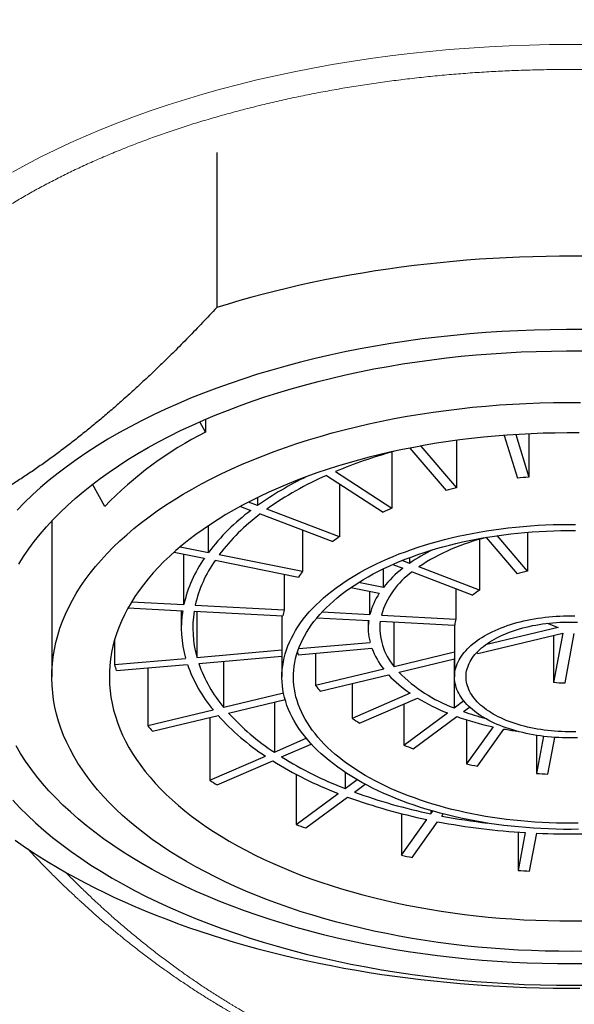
# Model space of a CAD drawing. Header units: millimetres. Extents: x 8 to 575, y 12 to 410.
# Tile 19 of 29: x 294 to 304, y 331 to 348. Entities that reach past the tile are written whole.
import ezdxf

# ---------------------------------------------------------------- set-up
doc = ezdxf.new("R2010")
doc.units = ezdxf.units.MM

msp = doc.modelspace()

# ---------------------------------------------------------------- linework, layer by layer
at = {"color": 7, "linetype": 'Continuous', "lineweight": 30}
for p, q in [((297.867, 345.871), (297.867, 343.175)), ((297.669, 341.009), (297.571, 341.19)), ((297.669, 341.234), (297.669, 341.009)), ((303.291, 340.981), (303.291, 340.229)), ((302.034, 340.868), (302.034, 340.043)), ((302.865, 340.955), (303.094, 340.212)), ((303.063, 340.969), (303.291, 340.229)), ((300.911, 340.667), (300.911, 339.69)), ((301.226, 340.735), (301.852, 339.999)), ((301.415, 340.77), (302.034, 340.043)), ((299.93, 340.326), (300.911, 339.69)), ((299.775, 340.259), (300.757, 339.623)), ((295.919, 339.718), (295.709, 340.107)), ((299.999, 340.114), (299.999, 339.195)), ((298.578, 339.737), (298.421, 339.797)), ((298.578, 339.875), (298.578, 339.737)), ((298.277, 339.721), (298.461, 339.651)), ((299.999, 339.195), (298.74, 339.675)), ((295, 339.468), (295, 336.758)), ((298.623, 339.589), (299.882, 339.109)), ((297.722, 338.921), (297.722, 339.386)), ((299.359, 339.309), (299.359, 338.593)), ((303.269, 339.272), (303.269, 338.593)), ((302.436, 339.146), (302.436, 338.267)), ((302.552, 339.178), (303.087, 338.549)), ((303.269, 338.593), (302.741, 339.213)), ((297.126, 338.927), (297.651, 338.821)), ((297.232, 339.019), (297.722, 338.921)), ((297.294, 338.015), (297.294, 338.893)), ((297.838, 338.784), (299.289, 338.493)), ((297.909, 338.883), (299.359, 338.593)), ((301.217, 338.731), (301.088, 338.781)), ((301.217, 338.831), (301.217, 338.731)), ((300.763, 338.311), (300.763, 338.636)), ((300.926, 338.712), (301.101, 338.645)), ((301.263, 338.584), (302.32, 338.181)), ((302.436, 338.267), (301.38, 338.67)), ((299.036, 338.544), (299.036, 337.923)), ((300.198, 338.311), (300.692, 338.212)), ((300.763, 338.311), (300.33, 338.398)), ((300.529, 337.843), (300.529, 338.245)), ((302.022, 338.294), (302.022, 337.764)), ((296.388, 338.063), (297.294, 338.015)), ((296.328, 337.959), (297.274, 337.909)), ((297.25, 337.911), (297.25, 337.606)), ((297.473, 337.899), (299.016, 337.817)), ((297.493, 338.004), (299.036, 337.923)), ((297.521, 337.896), (297.521, 337.098)), ((299, 337.818), (299, 336.758)), ((299.609, 337.786), (300.509, 337.738)), ((299.699, 337.887), (300.529, 337.843)), ((300.5, 337.738), (300.5, 337.606)), ((300.708, 337.727), (302.002, 337.659)), ((300.728, 337.833), (302.022, 337.764)), ((300.952, 336.936), (300.952, 337.715)), ((302, 337.659), (302, 336.758)), ((303.801, 337.617), (302.538, 337.315)), ((303.61, 337.69), (303.801, 337.617)), ((303.918, 337.703), (303.898, 337.711)), ((303.919, 337.711), (303.918, 337.703)), ((303.918, 337.703), (303.918, 337.711)), ((296.089, 337.391), (296.089, 336.974)), ((302.403, 337.166), (303.883, 337.52)), ((303.883, 337.52), (303.722, 336.664)), ((303.722, 337.482), (303.722, 336.664)), ((303.921, 336.653), (304.082, 337.51)), ((297.521, 337.098), (299, 337.226)), ((299.28, 337.143), (300.564, 337.255)), ((299.291, 337.252), (300.531, 337.359)), ((296.089, 336.974), (297.323, 337.081)), ((297.553, 336.994), (299, 337.119)), ((299.585, 337.17), (299.585, 336.608)), ((302, 337.186), (300.952, 336.936)), ((301.035, 336.839), (302, 337.07)), ((301.994, 337.068), (301.994, 336.218)), ((296.122, 336.869), (297.355, 336.976)), ((296.668, 336.917), (296.668, 335.911)), ((297.99, 336.227), (297.99, 337.031)), ((300.77, 336.892), (299.585, 336.608)), ((299.667, 336.512), (300.852, 336.795)), ((300.223, 336.645), (300.223, 336.037)), ((299.029, 336.475), (297.99, 336.227)), ((298.072, 336.13), (299.055, 336.365)), ((301.229, 336.473), (300.223, 336.037)), ((300.349, 335.955), (301.356, 336.391)), ((297.807, 336.183), (296.668, 335.911)), ((298.868, 336.321), (298.868, 335.449)), ((301.118, 336.288), (301.118, 335.572)), ((302.161, 336.341), (301.994, 336.218)), ((302.156, 336.156), (302.262, 336.234)), ((296.75, 335.814), (297.89, 336.087)), ((297.746, 336.052), (297.746, 334.963)), ((301.118, 335.572), (301.877, 336.132)), ((301.28, 335.51), (302.039, 336.07)), ((302.21, 336.013), (302.21, 335.246)), ((302.669, 335.891), (302.21, 335.246)), ((302.397, 335.209), (302.857, 335.853)), ((298.868, 335.449), (299.424, 335.691)), ((303.423, 335.744), (303.423, 335.081)), ((303.545, 335.726), (303.423, 335.081)), ((303.622, 335.071), (303.742, 335.707)), ((298.995, 335.367), (299.511, 335.591)), ((297.746, 334.963), (298.713, 335.382)), ((297.873, 334.881), (298.84, 335.3)), ((299.25, 335.065), (299.25, 334.195)), ((300.097, 335.103), (300.097, 334.819)), ((300.097, 334.819), (300.305, 334.973)), ((300.259, 334.757), (300.446, 334.895)), ((299.25, 334.195), (299.98, 334.733)), ((299.413, 334.133), (300.142, 334.671)), ((301.078, 334.382), (301.078, 333.66)), ((301.591, 334.437), (301.591, 334.379)), ((301.591, 334.379), (301.625, 334.427)), ((301.778, 334.341), (301.804, 334.378)), ((301.078, 333.66), (301.52, 334.28)), ((301.265, 333.622), (301.707, 334.242)), ((303.105, 334.061), (303.105, 333.394)), ((303.23, 334.053), (303.105, 333.394)), ((303.304, 333.383), (303.429, 334.042))]:
    msp.add_line(p, q, dxfattribs=at)
at = {"color": 252, "linetype": 'Continuous', "lineweight": 0, "flags": 128}
msp.add_lwpolyline([(294.316, 345.53), (294.559, 345.663), (294.809, 345.793), (295.065, 345.919), (295.328, 346.042), (295.596, 346.161), (295.87, 346.276), (296.15, 346.388), (296.435, 346.495), (296.725, 346.598), (297.02, 346.698), (297.321, 346.793), (297.626, 346.884), (297.935, 346.971), (298.248, 347.053), (298.566, 347.131), (298.887, 347.204), (299.212, 347.273), (299.54, 347.338), (299.871, 347.398), (300.205, 347.453), (300.541, 347.504), (300.88, 347.549), (301.222, 347.59), (301.565, 347.627), (301.909, 347.658), (302.256, 347.685), (302.603, 347.707), (302.951, 347.724), (303.301, 347.736), (303.65, 347.744), (304, 347.746), (304.35, 347.744)], dxfattribs=at)
at = {"color": 7, "linetype": 'Continuous', "lineweight": 30, "flags": 128}
for points in [[(304.288, 344.067), (304.056, 344.069), (303.824, 344.068), (303.593, 344.065), (303.361, 344.06), (303.129, 344.052), (302.898, 344.042), (302.668, 344.029), (302.437, 344.014), (302.208, 343.997), (301.979, 343.978), (301.75, 343.956), (301.523, 343.932), (301.297, 343.905), (301.071, 343.876), (300.847, 343.845), (300.624, 343.812), (300.402, 343.776), (300.181, 343.738), (299.962, 343.698), (299.744, 343.655), (299.528, 343.611), (299.314, 343.564), (299.101, 343.515), (298.89, 343.463), (298.682, 343.41), (298.475, 343.354), (298.27, 343.297), (298.067, 343.237), (297.867, 343.175)], [(304.226, 342.793), (303.945, 342.794), (303.663, 342.791), (303.382, 342.785), (303.102, 342.774), (302.821, 342.76), (302.542, 342.742), (302.264, 342.719), (301.987, 342.693), (301.711, 342.664), (301.437, 342.63), (301.164, 342.592), (300.894, 342.551), (300.626, 342.506), (300.36, 342.458), (300.096, 342.405), (299.835, 342.349), (299.577, 342.29), (299.322, 342.227), (299.07, 342.16), (298.822, 342.09), (298.577, 342.016), (298.336, 341.939), (298.099, 341.859), (297.866, 341.776), (297.637, 341.689), (297.412, 341.599), (297.192, 341.506), (296.977, 341.41), (296.766, 341.311), (296.56, 341.21), (296.36, 341.105), (296.164, 340.998), (295.974, 340.888), (295.79, 340.775), (295.611, 340.66), (295.438, 340.542), (295.271, 340.422)], [(294.426, 338.717), (294.509, 338.85), (294.599, 338.981), (294.695, 339.11), (294.798, 339.239), (294.907, 339.366), (295.022, 339.491), (295.143, 339.615), (295.271, 339.737), (295.404, 339.857), (295.543, 339.975), (295.688, 340.091), (295.839, 340.206), (295.995, 340.318), (296.157, 340.428), (296.324, 340.535), (296.497, 340.641), (296.675, 340.744), (296.857, 340.844), (297.045, 340.942), (297.237, 341.037), (297.434, 341.129), (297.635, 341.219), (297.841, 341.306), (298.051, 341.39), (298.265, 341.471), (298.483, 341.549), (298.705, 341.624), (298.93, 341.696), (299.159, 341.765), (299.391, 341.83), (299.627, 341.893), (299.865, 341.952), (300.106, 342.007), (300.35, 342.06), (300.597, 342.109), (300.845, 342.154), (301.096, 342.196), (301.349, 342.235), (301.604, 342.27), (301.86, 342.301), (302.118, 342.329), (302.377, 342.353), (302.637, 342.374), (302.898, 342.391), (303.16, 342.405), (303.422, 342.414), (303.685, 342.421), (303.948, 342.423), (304.211, 342.422)], [(296.692, 339.542), (296.832, 339.642), (296.977, 339.741), (297.126, 339.837), (297.281, 339.931), (297.44, 340.023), (297.603, 340.113), (297.771, 340.201), (297.944, 340.286), (298.12, 340.369), (298.3, 340.449), (298.485, 340.527), (298.673, 340.602), (298.864, 340.675), (299.06, 340.745), (299.258, 340.812), (299.46, 340.876), (299.665, 340.938), (299.873, 340.997), (300.084, 341.052), (300.297, 341.105), (300.513, 341.155), (300.732, 341.202), (300.952, 341.246), (301.175, 341.287), (301.4, 341.324), (301.626, 341.359), (301.854, 341.39), (302.084, 341.418), (302.314, 341.443), (302.546, 341.465), (302.779, 341.484), (303.013, 341.499), (303.248, 341.511), (303.483, 341.52), (303.718, 341.525), (303.954, 341.528), (304.189, 341.527)], [(304.168, 340.997), (303.959, 340.998), (303.749, 340.996), (303.54, 340.991), (303.331, 340.983), (303.123, 340.972), (302.915, 340.959), (302.708, 340.942), (302.502, 340.923), (302.297, 340.9), (302.092, 340.875), (301.89, 340.848), (301.688, 340.817), (301.489, 340.783), (301.291, 340.747), (301.095, 340.708), (300.901, 340.667), (300.709, 340.622), (300.519, 340.575), (300.331, 340.526), (300.147, 340.474), (299.964, 340.419), (299.785, 340.362), (299.608, 340.302), (299.435, 340.24), (299.265, 340.175), (299.097, 340.108), (298.934, 340.039), (298.773, 339.968), (298.616, 339.894), (298.463, 339.818), (298.314, 339.741), (298.169, 339.661), (298.027, 339.579), (297.89, 339.495), (297.757, 339.409), (297.628, 339.322), (297.504, 339.233)], [(295.271, 340.422), (295.109, 340.3), (294.954, 340.176), (294.805, 340.049), (294.663, 339.921), (294.526, 339.79), (294.397, 339.658)], [(304.282, 331.991), (304.046, 331.989), (303.811, 331.99), (303.575, 331.994), (303.34, 332.002), (303.105, 332.013), (302.871, 332.027), (302.638, 332.044), (302.405, 332.065), (302.174, 332.088), (301.944, 332.115), (301.715, 332.145), (301.488, 332.179), (301.263, 332.215), (301.039, 332.255), (300.818, 332.297), (300.599, 332.343), (300.382, 332.392), (300.167, 332.443), (299.955, 332.498), (299.746, 332.555), (299.54, 332.616), (299.337, 332.679), (299.137, 332.745), (298.941, 332.814), (298.747, 332.886), (298.558, 332.96), (298.372, 333.037), (298.19, 333.116), (298.012, 333.198), (297.838, 333.282), (297.669, 333.369), (297.504, 333.458), (297.343, 333.549), (297.186, 333.642), (297.035, 333.738), (296.888, 333.836), (296.746, 333.935), (296.609, 334.037), (296.477, 334.14), (296.351, 334.246), (296.229, 334.353), (296.113, 334.461), (296.002, 334.571), (295.897, 334.683), (295.797, 334.796), (295.703, 334.911), (295.614, 335.026), (295.532, 335.143), (295.455, 335.261), (295.384, 335.38), (295.319, 335.5), (295.26, 335.621), (295.206, 335.743), (295.159, 335.865), (295.118, 335.988), (295.083, 336.112), (295.054, 336.235), (295.031, 336.36), (295.015, 336.484), (295.004, 336.609), (295, 336.734), (295.002, 336.859), (295.01, 336.983), (295.024, 337.108), (295.045, 337.233), (295.071, 337.357), (295.104, 337.48), (295.142, 337.603), (295.187, 337.726), (295.238, 337.848), (295.295, 337.969), (295.358, 338.089), (295.426, 338.209), (295.501, 338.327), (295.581, 338.445), (295.667, 338.561), (295.759, 338.676), (295.857, 338.789), (295.96, 338.902), (296.069, 339.012), (296.183, 339.122), (296.302, 339.229), (296.427, 339.335), (296.557, 339.439), (296.692, 339.542)], [(304.157, 334.11), (304.026, 334.109), (303.895, 334.109), (303.764, 334.112), (303.633, 334.116), (303.503, 334.122), (303.373, 334.13), (303.243, 334.139), (303.114, 334.151), (302.986, 334.164), (302.858, 334.179), (302.731, 334.196), (302.605, 334.214), (302.479, 334.234), (302.355, 334.256), (302.232, 334.28), (302.11, 334.305), (301.99, 334.332), (301.871, 334.361), (301.753, 334.391), (301.637, 334.423), (301.522, 334.457), (301.409, 334.492), (301.298, 334.529), (301.189, 334.567), (301.082, 334.607), (300.977, 334.648), (300.873, 334.691), (300.772, 334.735), (300.673, 334.78), (300.577, 334.827), (300.483, 334.875), (300.391, 334.925), (300.302, 334.975), (300.215, 335.027), (300.13, 335.08), (300.049, 335.135), (299.97, 335.19), (299.894, 335.246), (299.821, 335.304), (299.75, 335.362), (299.683, 335.422), (299.618, 335.482), (299.557, 335.543), (299.498, 335.605), (299.443, 335.668), (299.39, 335.732), (299.341, 335.796), (299.295, 335.861), (299.253, 335.927), (299.213, 335.993), (299.177, 336.059), (299.144, 336.127), (299.115, 336.194), (299.088, 336.262), (299.066, 336.33), (299.046, 336.399), (299.03, 336.468), (299.017, 336.537), (299.008, 336.606), (299.002, 336.675), (299, 336.745), (299.001, 336.814), (299.006, 336.883), (299.013, 336.953), (299.025, 337.022), (299.039, 337.091), (299.058, 337.159), (299.079, 337.228), (299.104, 337.296), (299.132, 337.364), (299.164, 337.431), (299.199, 337.498), (299.237, 337.564), (299.278, 337.63), (299.323, 337.695), (299.371, 337.76), (299.422, 337.824), (299.476, 337.887), (299.533, 337.949), (299.594, 338.011), (299.657, 338.071), (299.723, 338.131), (299.793, 338.19), (299.865, 338.248), (299.94, 338.305), (300.018, 338.361), (300.098, 338.415), (300.181, 338.469), (300.267, 338.521), (300.355, 338.572), (300.446, 338.622), (300.54, 338.671), (300.635, 338.718), (300.733, 338.764), (300.833, 338.809), (300.936, 338.852), (301.04, 338.894), (301.147, 338.934), (301.255, 338.973), (301.366, 339.01), (301.478, 339.046), (301.592, 339.08), (301.707, 339.113), (301.824, 339.144), (301.943, 339.173), (302.063, 339.201), (302.184, 339.227), (302.307, 339.251), (302.43, 339.274), (302.555, 339.295), (302.681, 339.314), (302.808, 339.332), (302.935, 339.347), (303.064, 339.361), (303.192, 339.373), (303.322, 339.383), (303.452, 339.392), (303.582, 339.399), (303.713, 339.404), (303.843, 339.407), (303.974, 339.408), (304.105, 339.407)], [(304.15, 334.216), (304.025, 334.215), (303.899, 334.215), (303.773, 334.218), (303.648, 334.222), (303.523, 334.227), (303.398, 334.235), (303.273, 334.244), (303.15, 334.255), (303.026, 334.268), (302.903, 334.282), (302.782, 334.298), (302.66, 334.316), (302.54, 334.335), (302.421, 334.356), (302.303, 334.379), (302.186, 334.403), (302.07, 334.429), (301.956, 334.457), (301.843, 334.486), (301.731, 334.517), (301.621, 334.549), (301.513, 334.583), (301.406, 334.618), (301.302, 334.655), (301.199, 334.693), (301.098, 334.732), (300.998, 334.773), (300.901, 334.816), (300.807, 334.859), (300.714, 334.904), (300.623, 334.951), (300.535, 334.998), (300.449, 335.047), (300.366, 335.097), (300.285, 335.147), (300.207, 335.2), (300.131, 335.253), (300.058, 335.307), (299.988, 335.362), (299.92, 335.418), (299.855, 335.475), (299.794, 335.533), (299.734, 335.592), (299.678, 335.652), (299.625, 335.712), (299.575, 335.773), (299.528, 335.835), (299.484, 335.897), (299.443, 335.96), (299.405, 336.023), (299.37, 336.087), (299.338, 336.152), (299.31, 336.217), (299.285, 336.282), (299.263, 336.348), (299.244, 336.413), (299.229, 336.479), (299.217, 336.546), (299.208, 336.612), (299.202, 336.679), (299.2, 336.745), (299.201, 336.812), (299.205, 336.878), (299.213, 336.945), (299.224, 337.011), (299.238, 337.077), (299.255, 337.143), (299.276, 337.209), (299.3, 337.274), (299.327, 337.339), (299.357, 337.404), (299.391, 337.468), (299.427, 337.532), (299.467, 337.595), (299.51, 337.658), (299.556, 337.72), (299.605, 337.781), (299.657, 337.842), (299.712, 337.901), (299.77, 337.961), (299.831, 338.019), (299.894, 338.076), (299.961, 338.133), (300.03, 338.188), (300.102, 338.243), (300.177, 338.296), (300.254, 338.349), (300.334, 338.4), (300.416, 338.451), (300.501, 338.5), (300.588, 338.548), (300.678, 338.594), (300.77, 338.64), (300.864, 338.684), (300.96, 338.727), (301.058, 338.768), (301.159, 338.808), (301.261, 338.847), (301.365, 338.884), (301.471, 338.92), (301.579, 338.955), (301.688, 338.987), (301.799, 339.019), (301.911, 339.049), (302.025, 339.077), (302.14, 339.103), (302.257, 339.128), (302.374, 339.152), (302.493, 339.173), (302.613, 339.193), (302.734, 339.212), (302.855, 339.229), (302.978, 339.244), (303.101, 339.257), (303.225, 339.269), (303.349, 339.278), (303.474, 339.287), (303.599, 339.293), (303.724, 339.298), (303.85, 339.301), (303.975, 339.302), (304.101, 339.301)], [(297.504, 339.233), (297.384, 339.142), (297.268, 339.049), (297.157, 338.955), (297.051, 338.859), (296.95, 338.762), (296.853, 338.664), (296.762, 338.564), (296.675, 338.463), (296.593, 338.361), (296.517, 338.257), (296.445, 338.153), (296.379, 338.048), (296.318, 337.942), (296.262, 337.835), (296.212, 337.727), (296.166, 337.618), (296.127, 337.509), (296.092, 337.4), (296.063, 337.29), (296.04, 337.18), (296.022, 337.069), (296.009, 336.958), (296.002, 336.848), (296, 336.737), (296.004, 336.626), (296.013, 336.515), (296.028, 336.404), (296.048, 336.294), (296.074, 336.183), (296.105, 336.074), (296.142, 335.964), (296.183, 335.856), (296.231, 335.748), (296.283, 335.64), (296.341, 335.533), (296.404, 335.428), (296.473, 335.323), (296.546, 335.219), (296.625, 335.116), (296.708, 335.014), (296.797, 334.914), (296.891, 334.814), (296.989, 334.716), (297.092, 334.62), (297.2, 334.525), (297.313, 334.431), (297.43, 334.339), (297.552, 334.249), (297.678, 334.16), (297.809, 334.074), (297.944, 333.989), (298.082, 333.906), (298.225, 333.824), (298.372, 333.745), (298.523, 333.668), (298.678, 333.593), (298.836, 333.521), (298.997, 333.45), (299.163, 333.382), (299.331, 333.316), (299.503, 333.252), (299.677, 333.191), (299.855, 333.132), (300.036, 333.076), (300.219, 333.022), (300.405, 332.971), (300.593, 332.923), (300.784, 332.877), (300.977, 332.833), (301.171, 332.793), (301.368, 332.755), (301.567, 332.72), (301.767, 332.687), (301.969, 332.658), (302.172, 332.631), (302.377, 332.607), (302.583, 332.586), (302.789, 332.568), (302.997, 332.552), (303.205, 332.54), (303.413, 332.53), (303.622, 332.524), (303.832, 332.52), (304.041, 332.519), (304.251, 332.521)], [(304.137, 335.701), (304.072, 335.699), (304.007, 335.699), (303.942, 335.699), (303.877, 335.701), (303.812, 335.703), (303.747, 335.707), (303.683, 335.712), (303.619, 335.718), (303.555, 335.725), (303.492, 335.733), (303.429, 335.743), (303.367, 335.753), (303.306, 335.764), (303.245, 335.777), (303.185, 335.791), (303.126, 335.805), (303.068, 335.821), (303.011, 335.837), (302.955, 335.855), (302.9, 335.873), (302.846, 335.893), (302.793, 335.913), (302.742, 335.934), (302.692, 335.956), (302.644, 335.979), (302.597, 336.003), (302.551, 336.028), (302.507, 336.053), (302.464, 336.079), (302.423, 336.106), (302.384, 336.134), (302.347, 336.162), (302.311, 336.191), (302.277, 336.22), (302.245, 336.25), (302.215, 336.281), (302.186, 336.312), (302.16, 336.343), (302.135, 336.375), (302.113, 336.408), (302.092, 336.44), (302.074, 336.474), (302.057, 336.507), (302.043, 336.541), (302.03, 336.574), (302.02, 336.609), (302.012, 336.643), (302.006, 336.677), (302.002, 336.712), (302, 336.746), (302, 336.781), (302.003, 336.815), (302.007, 336.849), (302.014, 336.884), (302.023, 336.918), (302.034, 336.952), (302.047, 336.986), (302.062, 337.019), (302.079, 337.053), (302.098, 337.086), (302.119, 337.118), (302.142, 337.151), (302.167, 337.182), (302.194, 337.214), (302.223, 337.245), (302.254, 337.275), (302.286, 337.305), (302.321, 337.334), (302.357, 337.363), (302.395, 337.391), (302.435, 337.418), (302.476, 337.445), (302.519, 337.471), (302.564, 337.496), (302.61, 337.52), (302.657, 337.544), (302.706, 337.567), (302.757, 337.589), (302.808, 337.61), (302.861, 337.63), (302.915, 337.649), (302.971, 337.667), (303.027, 337.684), (303.084, 337.701), (303.143, 337.716), (303.202, 337.73), (303.262, 337.743), (303.323, 337.756), (303.385, 337.767), (303.447, 337.777), (303.51, 337.786), (303.573, 337.794), (303.637, 337.801), (303.701, 337.806), (303.766, 337.811), (303.83, 337.814), (303.895, 337.817), (303.96, 337.818), (304.026, 337.818), (304.091, 337.817)], [(304.108, 335.806), (304.046, 335.805), (303.985, 335.805), (303.923, 335.805), (303.862, 335.807), (303.801, 335.81), (303.74, 335.815), (303.679, 335.82), (303.619, 335.826), (303.559, 335.834), (303.5, 335.842), (303.441, 335.852), (303.383, 335.862), (303.325, 335.874), (303.269, 335.887), (303.213, 335.9), (303.158, 335.915), (303.104, 335.931), (303.052, 335.948), (303, 335.965), (302.949, 335.984), (302.9, 336.003), (302.852, 336.024), (302.806, 336.045), (302.76, 336.067), (302.716, 336.09), (302.674, 336.113), (302.633, 336.138), (302.594, 336.163), (302.557, 336.189), (302.521, 336.215), (302.487, 336.242), (302.454, 336.27), (302.424, 336.298), (302.395, 336.327), (302.368, 336.356), (302.343, 336.386), (302.32, 336.416), (302.299, 336.447), (302.28, 336.478), (302.263, 336.509), (302.248, 336.54), (302.235, 336.572), (302.224, 336.604), (302.215, 336.637), (302.208, 336.669), (302.203, 336.701), (302.201, 336.734), (302.2, 336.766), (302.202, 336.799), (302.205, 336.832), (302.211, 336.864), (302.219, 336.896), (302.229, 336.928), (302.241, 336.96), (302.255, 336.992), (302.271, 337.024), (302.289, 337.055), (302.309, 337.085), (302.331, 337.116), (302.355, 337.146), (302.381, 337.175), (302.409, 337.204), (302.439, 337.233), (302.47, 337.261), (302.503, 337.288), (302.538, 337.315), (302.575, 337.341), (302.613, 337.367), (302.653, 337.391), (302.695, 337.415), (302.738, 337.439), (302.783, 337.461), (302.829, 337.483), (302.876, 337.503), (302.925, 337.523), (302.975, 337.542), (303.026, 337.56), (303.078, 337.578), (303.131, 337.594), (303.186, 337.609), (303.241, 337.623), (303.297, 337.636), (303.354, 337.649), (303.412, 337.66), (303.47, 337.67), (303.529, 337.679), (303.589, 337.687), (303.649, 337.694), (303.709, 337.7), (303.77, 337.704), (303.831, 337.708), (303.892, 337.711), (303.954, 337.712), (304.015, 337.712), (304.077, 337.711), (304.138, 337.709)], [(302.388, 337.182), (302.392, 337.178), (302.403, 337.166)], [(304.315, 331.775), (304.052, 331.772), (303.789, 331.773), (303.526, 331.778), (303.263, 331.786), (303.001, 331.798), (302.739, 331.814), (302.479, 331.833), (302.219, 331.856), (301.961, 331.883), (301.704, 331.913), (301.449, 331.946), (301.195, 331.984), (300.944, 332.024), (300.694, 332.068), (300.447, 332.116), (300.202, 332.167), (299.96, 332.221), (299.72, 332.279), (299.483, 332.34), (299.25, 332.404), (299.02, 332.472), (298.793, 332.542), (298.57, 332.616), (298.35, 332.693), (298.135, 332.773), (297.923, 332.856), (297.716, 332.942), (297.512, 333.03), (297.314, 333.122), (297.12, 333.216), (296.93, 333.312), (296.746, 333.412), (296.566, 333.514), (296.392, 333.618), (296.222, 333.725), (296.058, 333.834), (295.9, 333.945), (295.747, 334.059), (295.6, 334.174), (295.458, 334.292), (295.322, 334.411), (295.193, 334.532), (295.069, 334.655), (294.951, 334.78), (294.84, 334.906), (294.735, 335.034), (294.636, 335.164), (294.544, 335.294), (294.458, 335.426), (294.379, 335.559)], [(294.321, 334.619), (294.447, 334.485), (294.579, 334.354), (294.718, 334.224), (294.863, 334.096), (295.014, 333.97), (295.172, 333.847), (295.336, 333.726), (295.505, 333.607), (295.681, 333.49), (295.862, 333.376), (296.048, 333.264), (296.24, 333.155), (296.438, 333.049), (296.64, 332.945), (296.848, 332.845), (297.061, 332.747), (297.278, 332.652), (297.5, 332.56), (297.726, 332.472), (297.957, 332.386), (298.192, 332.304), (298.43, 332.225), (298.673, 332.15), (298.919, 332.077), (299.169, 332.009), (299.422, 331.943), (299.678, 331.882), (299.937, 331.823), (300.199, 331.769), (300.464, 331.718), (300.731, 331.671), (301, 331.627), (301.271, 331.588), (301.544, 331.552), (301.819, 331.519), (302.095, 331.491), (302.373, 331.467), (302.652, 331.446), (302.931, 331.429), (303.212, 331.416), (303.493, 331.407), (303.774, 331.402), (304.055, 331.401), (304.337, 331.404)], [(294.363, 333.92), (294.503, 333.822), (294.647, 333.726), (294.794, 333.631), (294.944, 333.537), (295.098, 333.445), (295.255, 333.355), (295.416, 333.266), (295.579, 333.179), (295.746, 333.094), (295.916, 333.01), (296.089, 332.928), (296.265, 332.848), (296.444, 332.77), (296.625, 332.693), (296.81, 332.619), (296.997, 332.546), (297.186, 332.475), (297.378, 332.406), (297.573, 332.34), (297.77, 332.275), (297.969, 332.212), (298.171, 332.151), (298.375, 332.093), (298.581, 332.036), (298.789, 331.982), (298.999, 331.929), (299.21, 331.879), (299.424, 331.831), (299.639, 331.785), (299.856, 331.742), (300.074, 331.7), (300.294, 331.661), (300.516, 331.625), (300.738, 331.59), (300.962, 331.558), (301.187, 331.528), (301.413, 331.5), (301.64, 331.475), (301.868, 331.452), (302.096, 331.431), (302.326, 331.413), (302.556, 331.397), (302.786, 331.383), (303.017, 331.372), (303.248, 331.363), (303.48, 331.357), (303.712, 331.352), (303.944, 331.351), (304.176, 331.351)]]:
    msp.add_lwpolyline(points, dxfattribs=at)
at = {"color": 7, "linetype": 'Continuous', "lineweight": 30}
for centre, radius, start, end in [((300.567, 335.247), 6.449, 116.6928, 136.1106), ((303.24, 332.39), 8.599, 105.5156, 112.6453), ((302.001, 334.9), 5.925, 115.7989, 125.2894), ((302.187, 334.774), 5.992, 113.7418, 125.1213), ((303.985, 331.085), 9.17, 94.3376, 95.5755), ((303.75, 332.469), 7.765, 102.7612, 104.1442), ((300.688, 336.658), 3.731, 126.6525, 142.6595), ((303.087, 334.462), 5.663, 112.5904, 114.2974), ((300.791, 336.681), 3.627, 126.6991, 142.6129), ((302.075, 336.258), 3.597, 125.2466, 127.5568), ((303.416, 335.579), 3.702, 103.5084, 123.3794), ((303, 336.139), 3.146, 115.9096, 124.509), ((299.536, 337.504), 2.299, 145.0554, 167.1767), ((299.671, 337.506), 2.234, 145.1125, 167.1196), ((301.057, 337.307), 2.13, 142.8625, 146.1387), ((302.092, 337.426), 1.423, 125.6014, 163.3997), ((302.284, 337.11), 1.938, 127.6157, 141.6964), ((303.9, 335.553), 3.105, 101.723, 105.1824), ((303.231, 337.068), 1.439, 123.5125, 129.2909), ((301.685, 337.552), 1.192, 146.3741, 165.858), ((299.173, 337.606), 1.922, 170.9224, 195.8444), ((299.315, 337.606), 1.864, 170.9646, 195.8022), ((300.458, 337.6), 1.458, 167.2138, 171.4317), ((301.494, 337.606), 0.994, 172.3839, 194.3829), ((301.756, 337.618), 1.054, 174.0137, 220.3111), ((302.584, 337.604), 0.584, 164.0517, 174.5938), ((301.799, 337.718), 1.319, 200.5588, 218.7679), ((300.704, 337.641), 1.508, 197.6974, 199.2592), ((298.47, 337.652), 2.476, 195.8955, 198.4293), ((299.763, 337.822), 2.551, 199.3572, 219.9695), ((299.884, 337.813), 2.471, 199.3779, 219.9488), ((302.46, 338.295), 2.199, 223.0035, 235.9451), ((302.925, 338.708), 2.658, 224.6656, 249.4831), ((301.387, 338.06), 2.314, 218.8538, 221.9967), ((303.999, 340.011), 3.358, 265.2691, 268.6695), ((303.197, 339.437), 3.559, 238.8476, 248.2311), ((301.04, 338.938), 4.249, 222.1469, 236.8016), ((301.122, 338.892), 4.115, 222.1605, 236.788), ((302.4, 339.261), 3.89, 235.9631, 238.1857), ((303.737, 340.845), 5.068, 250.4291, 257.8399), ((303.704, 340.509), 4.62, 250.426, 255.2365), ((299.644, 338.362), 3.856, 219.4825, 221.3681), ((303.937, 341.756), 6.001, 259.6293, 261.8206), ((303.314, 341.094), 5.942, 248.3121, 249.9878), ((302.499, 341.027), 6.657, 238.2358, 248.8429), ((302.458, 341.141), 6.871, 238.2235, 248.8552), ((303.848, 342.938), 7.864, 257.9785, 259.3687), ((303.997, 344.024), 8.961, 266.3322, 267.6064), ((301.333, 340.364), 6.484, 236.4077, 237.7411), ((303.497, 343.856), 9.778, 249.9338, 258.3352), ((303.509, 343.662), 9.479, 249.946, 258.323), ((303.897, 345.456), 11.315, 259.2064, 263.3004), ((302.856, 343.419), 9.904, 248.6473, 249.6527), ((303.946, 346.03), 11.999, 259.2469, 266.5769), ((304, 346.716), 12.687, 267.4193, 274.4829), ((303.746, 346.492), 13.107, 258.2566, 259.0906), ((303.994, 348.303), 14.935, 266.587, 267.3516)]:
    msp.add_arc(centre, radius, start, end, dxfattribs=at)
for points, knots in [([(319.5, 347.444), (319.5, 347.498), (319.5, 347.609), (319.497, 347.777), (319.492, 347.949), (319.486, 348.12), (319.477, 348.291), (319.467, 348.462), (319.455, 348.633), (319.441, 348.803), (319.425, 348.974), (319.407, 349.144), (319.387, 349.314), (319.365, 349.484), (319.342, 349.654), (319.317, 349.823), (319.289, 349.992), (319.26, 350.161), (319.229, 350.33), (319.197, 350.498), (319.162, 350.666), (319.125, 350.833), (319.087, 351), (319.047, 351.166), (319.005, 351.332), (318.961, 351.498), (318.915, 351.663), (318.868, 351.828), (318.818, 351.992), (318.767, 352.155), (318.714, 352.318), (318.659, 352.48), (318.603, 352.642), (318.544, 352.803), (318.484, 352.964), (318.422, 353.123), (318.359, 353.282), (318.293, 353.441), (318.226, 353.598), (318.157, 353.755), (318.087, 353.911), (318.015, 354.066), (317.94, 354.221), (317.865, 354.375), (317.787, 354.527), (317.708, 354.679), (317.627, 354.83), (317.545, 354.981), (317.461, 355.13), (317.375, 355.278), (317.288, 355.425), (317.199, 355.572), (317.108, 355.717), (317.016, 355.862), (316.922, 356.005), (316.827, 356.147), (316.73, 356.288), (316.631, 356.429), (316.531, 356.568), (316.429, 356.706), (316.326, 356.842), (316.222, 356.978), (316.116, 357.112), (316.008, 357.246), (315.899, 357.378), (315.788, 357.509), (315.676, 357.638), (315.563, 357.767), (315.448, 357.894), (315.332, 358.02), (315.214, 358.145), (315.095, 358.268), (314.975, 358.39), (314.854, 358.51), (314.731, 358.63), (314.606, 358.748), (314.481, 358.864), (314.354, 358.979), (314.226, 359.093), (314.096, 359.205), (313.966, 359.316), (313.834, 359.426), (313.701, 359.534), (313.567, 359.64), (313.431, 359.745), (313.295, 359.849), (313.157, 359.951), (313.018, 360.051), (312.878, 360.15), (312.737, 360.247), (312.595, 360.343), (312.452, 360.437), (312.308, 360.53), (312.163, 360.621), (312.017, 360.71), (311.87, 360.798), (311.722, 360.884), (311.572, 360.969), (311.423, 361.052), (311.272, 361.133), (311.12, 361.213), (310.967, 361.29), (310.814, 361.367), (310.659, 361.441), (310.504, 361.514), (310.348, 361.585), (310.192, 361.654), (310.034, 361.722), (309.876, 361.788), (309.717, 361.852), (309.557, 361.914), (309.397, 361.975), (309.236, 362.033), (309.074, 362.09), (308.912, 362.146), (308.749, 362.199), (308.586, 362.251), (308.422, 362.3), (308.257, 362.348), (308.092, 362.395), (307.927, 362.439), (307.761, 362.481), (307.594, 362.522), (307.427, 362.561), (307.26, 362.598), (307.092, 362.633), (306.924, 362.666), (306.755, 362.698), (306.587, 362.727), (306.417, 362.755), (306.248, 362.781), (306.078, 362.805), (305.908, 362.827), (305.738, 362.847), (305.567, 362.865), (305.397, 362.882), (305.226, 362.896), (305.055, 362.909), (304.883, 362.919), (304.712, 362.928), (304.541, 362.935), (304.369, 362.94), (304.198, 362.943), (304.026, 362.945), (303.854, 362.944), (303.683, 362.941), (303.511, 362.937), (303.34, 362.931), (303.168, 362.922), (302.997, 362.912), (302.825, 362.9), (302.654, 362.886), (302.483, 362.87), (302.312, 362.852), (302.141, 362.833), (301.971, 362.811), (301.8, 362.788), (301.63, 362.762), (301.46, 362.735), (301.29, 362.706), (301.121, 362.675), (300.951, 362.642), (300.782, 362.607), (300.614, 362.57), (300.445, 362.532), (300.277, 362.491), (300.109, 362.448), (299.942, 362.404), (299.774, 362.358), (299.607, 362.309), (299.441, 362.259), (299.274, 362.207), (299.107, 362.152), (298.941, 362.096), (298.775, 362.037), (298.608, 361.977), (298.442, 361.914), (298.281, 361.851), (298.125, 361.788), (297.976, 361.726), (297.827, 361.663), (297.68, 361.598), (297.533, 361.531), (297.388, 361.464), (297.245, 361.395), (297.104, 361.326), (296.968, 361.258), (296.844, 361.194), (296.737, 361.138), (296.639, 361.085), (296.555, 361.039), (296.501, 361.009), (296.481, 360.998)], [0, 0, 0, 0, 0.005026, 0.010345, 0.015665, 0.020984, 0.026304, 0.031624, 0.036943, 0.042263, 0.047583, 0.052902, 0.058222, 0.063542, 0.068862, 0.074182, 0.079501, 0.084821, 0.090141, 0.095461, 0.100781, 0.106101, 0.111421, 0.116741, 0.122061, 0.127381, 0.132701, 0.138021, 0.143342, 0.148662, 0.153982, 0.159302, 0.164622, 0.169942, 0.175263, 0.180583, 0.185903, 0.191223, 0.196544, 0.201864, 0.207184, 0.212505, 0.217825, 0.223145, 0.228466, 0.233786, 0.239106, 0.244427, 0.249747, 0.255068, 0.260388, 0.265709, 0.271029, 0.27635, 0.28167, 0.286991, 0.292311, 0.297632, 0.302953, 0.308273, 0.313594, 0.318914, 0.324235, 0.329556, 0.334876, 0.340197, 0.345518, 0.350839, 0.356159, 0.36148, 0.366801, 0.372122, 0.377443, 0.382763, 0.388084, 0.393405, 0.398726, 0.404047, 0.409368, 0.414689, 0.42001, 0.425331, 0.430652, 0.435973, 0.441294, 0.446615, 0.451937, 0.457258, 0.462579, 0.4679, 0.473222, 0.478543, 0.483864, 0.489186, 0.494507, 0.499829, 0.50515, 0.510472, 0.515793, 0.521115, 0.526437, 0.531758, 0.53708, 0.542402, 0.547724, 0.553046, 0.558368, 0.56369, 0.569012, 0.574334, 0.579656, 0.584979, 0.590301, 0.595624, 0.600946, 0.606269, 0.611592, 0.616915, 0.622238, 0.627561, 0.632884, 0.638207, 0.643531, 0.648855, 0.654178, 0.659502, 0.664826, 0.670151, 0.675475, 0.6808, 0.686125, 0.69145, 0.696775, 0.702101, 0.707427, 0.712753, 0.718079, 0.723406, 0.728734, 0.734061, 0.739389, 0.744718, 0.750047, 0.755376, 0.760706, 0.766037, 0.771368, 0.776701, 0.782034, 0.787367, 0.792702, 0.798038, 0.803375, 0.808713, 0.814053, 0.819395, 0.824738, 0.830083, 0.83543, 0.840779, 0.846131, 0.851487, 0.856845, 0.862208, 0.867575, 0.872947, 0.878325, 0.883709, 0.889101, 0.894502, 0.899913, 0.905336, 0.910774, 0.916228, 0.921703, 0.927202, 0.932732, 0.938299, 0.943323, 0.948344, 0.95336, 0.958367, 0.963362, 0.968338, 0.973284, 0.978175, 0.982957, 0.987467, 0.991153, 0.994203, 0.997907, 1, 1, 1, 1]), ([(296.481, 360.998), (296.43, 360.97), (296.357, 360.929), (296.251, 360.868), (296.161, 360.816), (296.053, 360.752), (295.939, 360.684), (295.821, 360.611), (295.699, 360.534), (295.574, 360.454), (295.446, 360.371), (295.318, 360.285), (295.188, 360.196), (295.058, 360.105), (294.927, 360.012), (294.796, 359.916), (294.665, 359.819), (294.535, 359.719), (294.404, 359.617), (294.275, 359.514), (294.145, 359.409), (294.017, 359.302), (293.889, 359.193), (293.763, 359.083), (293.637, 358.971), (293.512, 358.857), (293.388, 358.742), (293.265, 358.626), (293.144, 358.508), (293.023, 358.389), (292.904, 358.268), (292.786, 358.145), (292.67, 358.022), (292.554, 357.897), (292.44, 357.77), (292.327, 357.643), (292.216, 357.514), (292.106, 357.384), (291.997, 357.252), (291.89, 357.119), (291.784, 356.985), (291.68, 356.85), (291.577, 356.714), (291.476, 356.577), (291.376, 356.438), (291.277, 356.298), (291.181, 356.158), (291.085, 356.016), (290.991, 355.873), (290.899, 355.729), (290.809, 355.584), (290.72, 355.438), (290.632, 355.291), (290.547, 355.143), (290.462, 354.994), (290.38, 354.844), (290.299, 354.693), (290.22, 354.541), (290.142, 354.389), (290.067, 354.235), (289.992, 354.081), (289.92, 353.926), (289.849, 353.77), (289.78, 353.614), (289.713, 353.456), (289.648, 353.298), (289.584, 353.139), (289.522, 352.98), (289.462, 352.82), (289.403, 352.659), (289.346, 352.497), (289.291, 352.335), (289.238, 352.172), (289.187, 352.009), (289.138, 351.845), (289.09, 351.681), (289.044, 351.516), (289, 351.35), (288.958, 351.184), (288.917, 351.018), (288.879, 350.851), (288.842, 350.684), (288.807, 350.516), (288.774, 350.348), (288.743, 350.18), (288.714, 350.011), (288.686, 349.842), (288.661, 349.672), (288.637, 349.503), (288.615, 349.333), (288.595, 349.163), (288.577, 348.993), (288.561, 348.822), (288.547, 348.651), (288.534, 348.481), (288.524, 348.31), (288.515, 348.139), (288.509, 347.967), (288.504, 347.796), (288.501, 347.625), (288.5, 347.508), (288.5, 347.447), (288.5, 347.444)], [0, 0, 0, 0, 0.010726, 0.015057, 0.022263, 0.029769, 0.037846, 0.046307, 0.055078, 0.064095, 0.073314, 0.0827, 0.092227, 0.101871, 0.111615, 0.121444, 0.131345, 0.141307, 0.151323, 0.161383, 0.171482, 0.181615, 0.191776, 0.201963, 0.212171, 0.222397, 0.232641, 0.242898, 0.253168, 0.263449, 0.273739, 0.284039, 0.294345, 0.304659, 0.314979, 0.325304, 0.335633, 0.345967, 0.356305, 0.366647, 0.376992, 0.387339, 0.397689, 0.408042, 0.418396, 0.428753, 0.439111, 0.449471, 0.459833, 0.470196, 0.48056, 0.490925, 0.501292, 0.511659, 0.522028, 0.532397, 0.542767, 0.553138, 0.56351, 0.573882, 0.584254, 0.594628, 0.605002, 0.615376, 0.625751, 0.636126, 0.646502, 0.656878, 0.667254, 0.677631, 0.688008, 0.698385, 0.708763, 0.719141, 0.729519, 0.739898, 0.750276, 0.760655, 0.771034, 0.781413, 0.791793, 0.802173, 0.812552, 0.822932, 0.833312, 0.843693, 0.854073, 0.864454, 0.874834, 0.885215, 0.895596, 0.905977, 0.916358, 0.926739, 0.93712, 0.947502, 0.957883, 0.968265, 0.978647, 0.989028, 0.99941, 1, 1, 1, 1]), ([(297.867, 343.175), (297.784, 343.088), (297.62, 342.913), (297.372, 342.657), (297.145, 342.427), (296.937, 342.223), (296.749, 342.042), (296.561, 341.866), (296.372, 341.693), (296.183, 341.524), (295.993, 341.359), (295.803, 341.198), (295.612, 341.042), (295.422, 340.89), (295.231, 340.743), (295.039, 340.6), (294.848, 340.462), (294.657, 340.329), (294.465, 340.201), (294.274, 340.077), (294.07, 339.95), (293.854, 339.822), (293.626, 339.692), (293.399, 339.569), (293.171, 339.453), (292.945, 339.343), (292.719, 339.238), (292.493, 339.14), (292.344, 339.078), (292.269, 339.048)], [0, 0, 0, 0, 0.044727, 0.089457, 0.134183, 0.1678, 0.201421, 0.235042, 0.268659, 0.302375, 0.336096, 0.369816, 0.403532, 0.437357, 0.471188, 0.505018, 0.538843, 0.572768, 0.606698, 0.640628, 0.674553, 0.715154, 0.755755, 0.796436, 0.837123, 0.877811, 0.918493, 0.959246, 1, 1, 1, 1])]:
    msp.add_open_spline(points, degree=3, knots=knots, dxfattribs=at)
at = {"color": 252, "linetype": 'Continuous', "lineweight": 0}
for points, knots in [([(291.507, 338.842), (291.481, 338.898), (291.43, 339.011), (291.363, 339.181), (291.304, 339.351), (291.254, 339.522), (291.212, 339.693), (291.178, 339.863), (291.153, 340.032), (291.135, 340.202), (291.126, 340.374), (291.124, 340.547), (291.131, 340.72), (291.146, 340.893), (291.169, 341.066), (291.201, 341.237), (291.24, 341.407), (291.287, 341.575), (291.342, 341.743), (291.406, 341.912), (291.478, 342.08), (291.558, 342.248), (291.646, 342.415), (291.742, 342.58), (291.845, 342.743), (291.956, 342.904), (292.073, 343.063), (292.198, 343.22), (292.332, 343.376), (292.473, 343.532), (292.623, 343.686), (292.779, 343.838), (292.943, 343.988), (293.113, 344.134), (293.289, 344.278), (293.471, 344.418), (293.659, 344.556), (293.855, 344.693), (294.059, 344.828), (294.271, 344.96), (294.488, 345.09), (294.711, 345.216), (294.939, 345.339), (295.171, 345.457), (295.407, 345.573), (295.65, 345.685), (295.899, 345.794), (296.155, 345.901), (296.417, 346.005), (296.684, 346.106), (296.955, 346.202), (297.229, 346.294), (297.505, 346.383), (297.785, 346.466), (298.068, 346.547), (298.358, 346.624), (298.652, 346.698), (298.952, 346.768), (299.254, 346.834), (299.559, 346.896), (299.865, 346.953), (300.172, 347.006), (300.48, 347.054), (300.791, 347.099), (301.106, 347.139), (301.424, 347.176), (301.746, 347.209), (302.068, 347.237), (302.392, 347.261), (302.714, 347.28), (303.036, 347.295), (303.356, 347.305), (303.678, 347.312), (304.002, 347.314), (304.328, 347.312), (304.655, 347.305), (304.981, 347.294), (305.306, 347.279), (305.629, 347.259), (305.948, 347.235), (306.265, 347.208), (306.581, 347.175), (306.898, 347.139), (307.214, 347.098), (307.53, 347.053), (307.844, 347.003), (308.154, 346.949), (308.46, 346.892), (308.761, 346.83), (309.058, 346.765), (309.352, 346.696), (309.645, 346.623), (309.937, 346.546), (310.225, 346.464), (310.509, 346.378), (310.789, 346.289), (311.063, 346.196), (311.33, 346.1), (311.592, 346.002), (311.849, 345.9), (312.104, 345.793), (312.354, 345.683), (312.601, 345.569), (312.841, 345.451), (313.076, 345.331), (313.303, 345.208), (313.523, 345.083), (313.737, 344.956), (313.944, 344.825), (314.147, 344.691), (314.344, 344.554), (314.536, 344.413), (314.72, 344.27), (314.898, 344.125), (315.067, 343.978), (315.229, 343.83), (315.382, 343.681), (315.529, 343.529), (315.67, 343.374), (315.804, 343.217), (315.931, 343.057), (316.05, 342.896), (316.161, 342.733), (316.264, 342.57), (316.358, 342.406), (316.445, 342.242), (316.523, 342.077), (316.595, 341.91), (316.658, 341.74), (316.714, 341.569), (316.762, 341.398), (316.801, 341.226), (316.832, 341.055), (316.855, 340.884), (316.869, 340.714), (316.876, 340.544), (316.874, 340.372), (316.864, 340.199), (316.846, 340.026), (316.82, 339.854), (316.786, 339.681), (316.743, 339.511), (316.693, 339.342), (316.634, 339.175), (316.569, 339.008), (316.518, 338.897), (316.493, 338.842)], [0, 0, 0, 0, 0.00702, 0.014024, 0.021017, 0.028004, 0.034989, 0.041852, 0.048722, 0.055603, 0.0625, 0.069519, 0.076522, 0.083515, 0.090501, 0.097486, 0.10435, 0.11122, 0.118102, 0.125, 0.132018, 0.139022, 0.146014, 0.153001, 0.159986, 0.16685, 0.17372, 0.180602, 0.1875, 0.194519, 0.201522, 0.208515, 0.215502, 0.222487, 0.22935, 0.236221, 0.243103, 0.250001, 0.257019, 0.264022, 0.271015, 0.278002, 0.284987, 0.29185, 0.298721, 0.305603, 0.312501, 0.319519, 0.326523, 0.333516, 0.340502, 0.347487, 0.354351, 0.361221, 0.368103, 0.375001, 0.382019, 0.389023, 0.396015, 0.403002, 0.409987, 0.416851, 0.423721, 0.430603, 0.437501, 0.44452, 0.451523, 0.458516, 0.465503, 0.472488, 0.479351, 0.486222, 0.493104, 0.500001, 0.50702, 0.514023, 0.521016, 0.528002, 0.534987, 0.541851, 0.548721, 0.555604, 0.562501, 0.56952, 0.576523, 0.583516, 0.590503, 0.597488, 0.604351, 0.611222, 0.618104, 0.625001, 0.63202, 0.639023, 0.646016, 0.653002, 0.659987, 0.666851, 0.673721, 0.680603, 0.687501, 0.69452, 0.701523, 0.708516, 0.715503, 0.722488, 0.729351, 0.736222, 0.743103, 0.750001, 0.75702, 0.764023, 0.771015, 0.778002, 0.784987, 0.79185, 0.798721, 0.805603, 0.812501, 0.819519, 0.826523, 0.833516, 0.840502, 0.847487, 0.854351, 0.861221, 0.868103, 0.875001, 0.882019, 0.889022, 0.896015, 0.903001, 0.909987, 0.91685, 0.92372, 0.930602, 0.9375, 0.94452, 0.951524, 0.958518, 0.965504, 0.97249, 0.979352, 0.986222, 0.993103, 1, 1, 1, 1]), ([(288.5, 335.324), (288.5, 335.324), (288.498, 335.197), (288.504, 334.942), (288.518, 334.561), (288.542, 334.18), (288.576, 333.8), (288.619, 333.421), (288.671, 333.051), (288.731, 332.689), (288.798, 332.335), (288.874, 331.983), (288.958, 331.633), (289.053, 331.279), (289.158, 330.919), (289.274, 330.555), (289.4, 330.194), (289.534, 329.837), (289.678, 329.483), (289.828, 329.139), (289.983, 328.805), (290.143, 328.482), (290.31, 328.162), (290.485, 327.847), (290.671, 327.529), (290.869, 327.209), (291.079, 326.889), (291.297, 326.574), (291.523, 326.264), (291.757, 325.96), (291.994, 325.667), (292.233, 325.386), (292.474, 325.116), (292.721, 324.851), (292.975, 324.592), (293.24, 324.334), (293.516, 324.078), (293.805, 323.824), (294.1, 323.576), (294.401, 323.336), (294.708, 323.104), (295.015, 322.884), (295.321, 322.675), (295.626, 322.477), (295.936, 322.286), (296.25, 322.102), (296.463, 321.986), (296.569, 321.928)], [0, 0, 0, 0, 0.000002, 0.023336, 0.046669, 0.070002, 0.093335, 0.116669, 0.140002, 0.162002, 0.184002, 0.206002, 0.228002, 0.250002, 0.273335, 0.296668, 0.320002, 0.343335, 0.366668, 0.390001, 0.412001, 0.434001, 0.456001, 0.478001, 0.500001, 0.523334, 0.546668, 0.570001, 0.593334, 0.616667, 0.640001, 0.662001, 0.684001, 0.706001, 0.728001, 0.750001, 0.773334, 0.796667, 0.82, 0.843334, 0.866667, 0.89, 0.912, 0.934, 0.956, 0.978, 1, 1, 1, 1]), ([(311.431, 331.96), (311.369, 331.913), (311.247, 331.82), (311.06, 331.684), (310.872, 331.552), (310.684, 331.424), (310.494, 331.299), (310.304, 331.178), (310.113, 331.061), (309.929, 330.952), (309.751, 330.851), (309.581, 330.758), (309.411, 330.667), (309.247, 330.583), (309.089, 330.505), (308.944, 330.436), (308.844, 330.389), (308.789, 330.364), (308.774, 330.358), (308.759, 330.351), (308.744, 330.344), (308.729, 330.337), (308.714, 330.331), (308.638, 330.297), (308.5, 330.237), (308.299, 330.153), (308.097, 330.074), (307.895, 329.998), (307.693, 329.927), (307.492, 329.86), (307.292, 329.797), (307.091, 329.738), (306.889, 329.682), (306.686, 329.63), (306.48, 329.581), (306.275, 329.536), (306.069, 329.496), (305.881, 329.462), (305.711, 329.434), (305.56, 329.412), (305.442, 329.396), (305.357, 329.385), (305.306, 329.379), (305.255, 329.373), (305.204, 329.368), (305.153, 329.362), (305.102, 329.357), (305.014, 329.348), (304.888, 329.337), (304.724, 329.325), (304.56, 329.316), (304.396, 329.309), (304.231, 329.304), (304.069, 329.302), (303.889, 329.302), (303.691, 329.306), (303.475, 329.314), (303.258, 329.326), (303.041, 329.343), (302.822, 329.364), (302.602, 329.39), (302.382, 329.42), (302.163, 329.454), (301.945, 329.493), (301.729, 329.536), (301.514, 329.582), (301.3, 329.633), (301.094, 329.686), (300.896, 329.741), (300.753, 329.783), (300.657, 329.813), (300.609, 329.828), (300.564, 329.842), (300.523, 329.855), (300.482, 329.869), (300.406, 329.894), (300.294, 329.931), (300.149, 329.983), (299.986, 330.042), (299.808, 330.11), (299.614, 330.189), (299.421, 330.271), (299.228, 330.356), (299.035, 330.445), (298.844, 330.538), (298.652, 330.634), (298.47, 330.73), (298.295, 330.826), (298.135, 330.916), (298.027, 330.979), (297.967, 331.014), (297.951, 331.024), (297.935, 331.033), (297.918, 331.043), (297.902, 331.053), (297.886, 331.063), (297.81, 331.108), (297.677, 331.19), (297.486, 331.312), (297.297, 331.437), (297.108, 331.566), (296.92, 331.699), (296.732, 331.836), (296.546, 331.977), (296.368, 332.116), (296.199, 332.252), (296.037, 332.386), (295.876, 332.522), (295.755, 332.629), (295.671, 332.703), (295.624, 332.745), (295.578, 332.787), (295.532, 332.829), (295.489, 332.868), (295.4, 332.95), (295.265, 333.077), (295.082, 333.254), (294.899, 333.438), (294.732, 333.609), (294.628, 333.721), (294.583, 333.769)], [0, 0, 0, 0, 0.014221, 0.028213, 0.041979, 0.055521, 0.068841, 0.081942, 0.094827, 0.1075, 0.118478, 0.129296, 0.139957, 0.150462, 0.15958, 0.168582, 0.17641, 0.177283, 0.178155, 0.179026, 0.179895, 0.180764, 0.181632, 0.182498, 0.193983, 0.205291, 0.216429, 0.227401, 0.238214, 0.248683, 0.25901, 0.2692, 0.27926, 0.289376, 0.29937, 0.309251, 0.319026, 0.328703, 0.335742, 0.342737, 0.349689, 0.352022, 0.35435, 0.356674, 0.358994, 0.361311, 0.363624, 0.365933, 0.373335, 0.380712, 0.388067, 0.395406, 0.402733, 0.410052, 0.417188, 0.426833, 0.436498, 0.446192, 0.455927, 0.465892, 0.47592, 0.486023, 0.496211, 0.506494, 0.516695, 0.527007, 0.537438, 0.547996, 0.557551, 0.56722, 0.569772, 0.572332, 0.574591, 0.576712, 0.578839, 0.580972, 0.588643, 0.596397, 0.604236, 0.614871, 0.625667, 0.636629, 0.647761, 0.659067, 0.670552, 0.68222, 0.694074, 0.704662, 0.715399, 0.724973, 0.726055, 0.727138, 0.728223, 0.72931, 0.730398, 0.731487, 0.732578, 0.745488, 0.758623, 0.771985, 0.785577, 0.799402, 0.813463, 0.827761, 0.842299, 0.855293, 0.868476, 0.881849, 0.895414, 0.899429, 0.903461, 0.90751, 0.911575, 0.915503, 0.918883, 0.934983, 0.951904, 0.96912, 0.986632, 1, 1, 1, 1]), ([(295.236, 333.366), (295.239, 333.364), (295.296, 333.305), (295.41, 333.192), (295.538, 333.067), (295.625, 332.984), (295.67, 332.941), (295.715, 332.899), (295.763, 332.854), (295.83, 332.792), (295.918, 332.712), (296.048, 332.595), (296.204, 332.458), (296.388, 332.303), (296.574, 332.151), (296.76, 332.003), (296.949, 331.859), (297.135, 331.721), (297.319, 331.589), (297.5, 331.464), (297.683, 331.342), (297.867, 331.223), (297.999, 331.141), (298.077, 331.093), (298.101, 331.079), (298.124, 331.065), (298.148, 331.051), (298.171, 331.037), (298.195, 331.023), (298.253, 330.988), (298.342, 330.936), (298.463, 330.867), (298.587, 330.799), (298.718, 330.728), (298.858, 330.654), (299.013, 330.575), (299.184, 330.491), (299.373, 330.403), (299.563, 330.318), (299.754, 330.236), (299.948, 330.157), (300.143, 330.082), (300.34, 330.01), (300.537, 329.942), (300.735, 329.877), (300.934, 329.817), (301.084, 329.774), (301.182, 329.747), (301.229, 329.734), (301.276, 329.722), (301.323, 329.71), (301.37, 329.698), (301.417, 329.686), (301.492, 329.668), (301.594, 329.644), (301.731, 329.613), (301.878, 329.582), (302.032, 329.552), (302.205, 329.521), (302.395, 329.491), (302.603, 329.461), (302.812, 329.435), (303.004, 329.416), (303.18, 329.401), (303.34, 329.39), (303.499, 329.381), (303.659, 329.375), (303.818, 329.371), (303.977, 329.369), (304.142, 329.37), (304.312, 329.374), (304.487, 329.38), (304.662, 329.39), (304.837, 329.402), (305.005, 329.417), (305.164, 329.433), (305.316, 329.451), (305.467, 329.471), (305.619, 329.493), (305.77, 329.517), (305.921, 329.544), (306.09, 329.576), (306.278, 329.615), (306.485, 329.662), (306.691, 329.713), (306.849, 329.755), (306.961, 329.787), (307.026, 329.806), (307.092, 329.825), (307.158, 329.845), (307.223, 329.865), (307.288, 329.886), (307.354, 329.906), (307.466, 329.943), (307.625, 329.998), (307.821, 330.069), (308.01, 330.141), (308.191, 330.214), (308.371, 330.289), (308.501, 330.347), (308.583, 330.384), (308.616, 330.399), (308.65, 330.415), (308.684, 330.43), (308.718, 330.446), (308.751, 330.462), (308.785, 330.478), (308.878, 330.522), (309.023, 330.594), (309.217, 330.693), (309.396, 330.789), (309.568, 330.884), (309.732, 330.979), (309.895, 331.076), (310.068, 331.182), (310.25, 331.298), (310.442, 331.424), (310.632, 331.554), (310.82, 331.688), (311.008, 331.826), (311.131, 331.92), (311.193, 331.967)], [0, 0, 0, 0, 0.000755, 0.01764, 0.034315, 0.038683, 0.043037, 0.047376, 0.05171, 0.056763, 0.066622, 0.076393, 0.093013, 0.109379, 0.125494, 0.141362, 0.156987, 0.172371, 0.186662, 0.200747, 0.21463, 0.228315, 0.241808, 0.243494, 0.245177, 0.246857, 0.248533, 0.250206, 0.251875, 0.25354, 0.26264, 0.270676, 0.278631, 0.287997, 0.297252, 0.306397, 0.318477, 0.33037, 0.342083, 0.35362, 0.36522, 0.376651, 0.387921, 0.399037, 0.410009, 0.420844, 0.431551, 0.434044, 0.43653, 0.439009, 0.441479, 0.443942, 0.446398, 0.448846, 0.455543, 0.462188, 0.470036, 0.47782, 0.485545, 0.495806, 0.505983, 0.516087, 0.526132, 0.533751, 0.541339, 0.548901, 0.556443, 0.563971, 0.571492, 0.579011, 0.587287, 0.595577, 0.603888, 0.612228, 0.620606, 0.627909, 0.635242, 0.642609, 0.650015, 0.657464, 0.664962, 0.672513, 0.68299, 0.693587, 0.704316, 0.715186, 0.718703, 0.722234, 0.72578, 0.72934, 0.732915, 0.736506, 0.740111, 0.743733, 0.755223, 0.766881, 0.77744, 0.788146, 0.799005, 0.810023, 0.812122, 0.814226, 0.816336, 0.818451, 0.82057, 0.822696, 0.824826, 0.826962, 0.84051, 0.852791, 0.865252, 0.876534, 0.887966, 0.899553, 0.911296, 0.925486, 0.939907, 0.954565, 0.969463, 0.984607, 1, 1, 1, 1])]:
    msp.add_open_spline(points, degree=3, knots=knots, dxfattribs=at)

doc.saveas('drawing.dxf')
